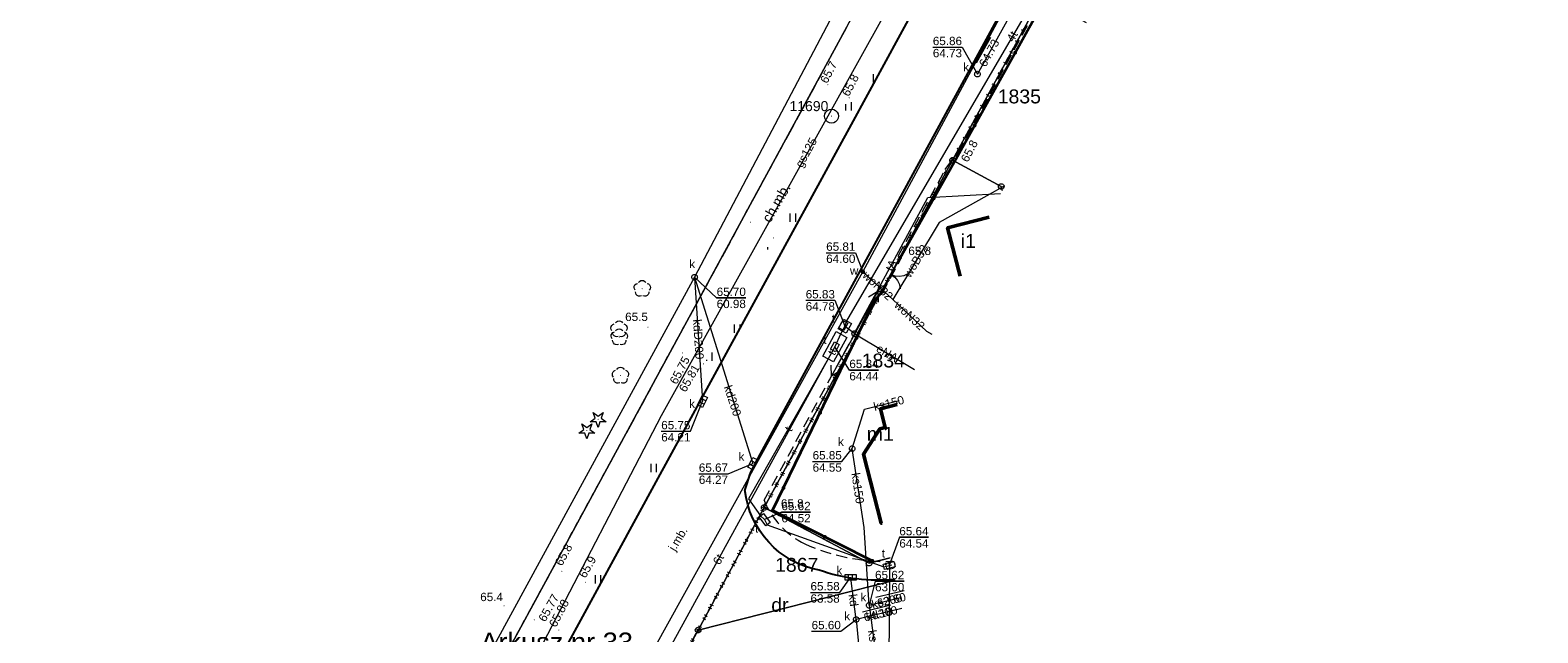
# Model space of a CAD drawing. Extents: x 6420891 to 6421372, y 5789686 to 5790696.
# Tile 17 of 48: x 6421062 to 6421197, y 5790083 to 5790137. Entities that reach past the tile are written whole.
import ezdxf
from ezdxf.enums import TextEntityAlignment as Align

# ---------------------------------------------------------------- set-up
doc = ezdxf.new("R2010")
doc.units = 0
doc.header["$PDSIZE"] = 0.75
for name, pattern in [('KROPK2', [2, 0, -2]), ('PRZER1-1', [2, 1, -1]), ('PRZER2-1', [3, 2, -1]), ('PRZER3-1', [4, 3, -1])]:
    doc.linetypes.add(name, pattern=pattern)
doc.layers.get('0').update_dxf_attribs({"linetype": 'CONTINUOUS', "lineweight": 13})
for name, color, linetype, lineweight in [('GEPPGD', 7, 'CONTINUOUS', 18), ('GESBZO', 7, 'CONTINUOUS', 50), ('GESBZO_O', 7, 'CONTINUOUS', 50), ('GESDZI', 7, 'CONTINUOUS', 18), ('GESDZI_O', 7, 'CONTINUOUS', 18), ('GESJAE', 7, 'KROPK2', 50), ('GESJAE_O', 7, 'KROPK2', 50), ('GSLKBR', 7, 'CONTINUOUS', 18), ('GSLKOC', 7, 'PRZER2-1', 18), ('GSLKOG', 7, 'CONTINUOUS', 35), ('GSLKRW', 7, 'CONTINUOUS', 25), ('GSPPS3_O', 7, 'CONTINUOUS', 18), ('GSPWPN', 7, 'CONTINUOUS', 13), ('GSPWPN_O', 7, 'CONTINUOUS', 13), ('GSPWPS', 7, 'CONTINUOUS', 13), ('GSPWPS_O', 7, 'CONTINUOUS', 13), ('GSSKOA', 7, 'PRZER3-1', 18), ('GSSKOA_O', 7, 'PRZER3-1', 18), ('GSSKOD', 7, 'PRZER2-1', 18), ('GSSUTR', 7, 'PRZER2-1', 18), ('GTGTXT', 7, 'CONTINUOUS', 18), ('GTGTXT_O', 7, 'CONTINUOUS', 18), ('GUSIKP', 7, 'CONTINUOUS', 18)]:
    doc.layers.add(name, color=color, linetype=linetype, lineweight=lineweight)
for name, color, linetype, lineweight, true_color in [('GESKKL', 7, 'PRZER3-1', 18, 0x24bc24), ('GESUZY', 7, 'PRZER1-1', 18, 0x008000), ('GESUZY_O', 7, 'PRZER1-1', 18, 0x008000), ('GSPPS3', 7, 'CONTINUOUS', 18, 0x0a0909), ('GSPRDI', 7, 'CONTINUOUS', 18, 0x008000), ('GSPRDL', 7, 'CONTINUOUS', 18, 0x008000), ('GULENN', 1, 'CONTINUOUS', 18, 0xff0000), ('GULENN_O', 1, 'CONTINUOUS', 18, 0xff0000), ('GULGSP', 7, 'CONTINUOUS', 18, 0xbfbf00), ('GULGSP_O', 7, 'CONTINUOUS', 18, 0xbfbf00), ('GULKDP', 7, 'CONTINUOUS', 18, 0x803300), ('GULKDP_O', 7, 'CONTINUOUS', 18, 0x803300), ('GULKSP', 7, 'CONTINUOUS', 18, 0x803300), ('GULKSP_O', 7, 'CONTINUOUS', 18, 0x803300), ('GULTPR', 7, 'CONTINUOUS', 18, 0xff9100), ('GULTPR_O', 7, 'CONTINUOUS', 18, 0xff9100), ('GULWOP', 5, 'CONTINUOUS', 18, 0x0000ff), ('GULWOP_O', 5, 'CONTINUOUS', 18, 0x0000ff), ('GUPIBH', 7, 'CONTINUOUS', 5, 0x0a0909), ('GUPIBH_O', 7, 'CONTINUOUS', 5, 0x0a0909), ('GUPISL', 7, 'CONTINUOUS', 18, 0x0a0909), ('GUPKKS', 7, 'CONTINUOUS', 18, 0x803300), ('GUPKKS_O', 7, 'CONTINUOUS', 18, 0x0a0909), ('GUPKSD', 7, 'CONTINUOUS', 18, 0x803300), ('GUPKSD_O', 7, 'CONTINUOUS', 18, 0x803300), ('GUPKSH', 7, 'CONTINUOUS', 5, 0x803300), ('GUPKSH_O', 7, 'CONTINUOUS', 5, 0x803300), ('GUPTSD', 7, 'CONTINUOUS', 18, 0xff9100), ('GUPTSD_O', 7, 'CONTINUOUS', 18, 0xff9100), ('GUPTSH', 7, 'CONTINUOUS', 5, 0xff9100), ('GUPTSH_O', 7, 'CONTINUOUS', 5, 0xff9100), ('GUPTWZ', 7, 'CONTINUOUS', 18, 0x0a0909), ('GUPTWZ_O', 7, 'CONTINUOUS', 18, 0x0a0909), ('GUPWSH', 5, 'CONTINUOUS', 5, 0x0000ff), ('GUPWSH_O', 5, 'CONTINUOUS', 5, 0x0000ff), ('GUPWZA', 5, 'CONTINUOUS', 18, 0x0000ff), ('GUPWZA_O', 5, 'CONTINUOUS', 18, 0x0000ff)]:
    doc.layers.add(name, color=color, linetype=linetype, lineweight=lineweight, true_color=true_color)
doc.styles.add('GEO-INFO', font='Arial')

# ---------------------------------------------------------------- blocks, each defined once
blk = doc.blocks.new('SUPE04_1')
at = {"color": 0}
for points in [[(0, 0), (10, 0)], [(6.982163, 1), (8.714214, 0), (6.982163, -1)]]:
    blk.add_lwpolyline(points, dxfattribs=at)
blk = doc.blocks.new('OKRAG_PELNY')
at = {"color": 0}
blk.add_lwpolyline([(0, 0.5), (0.12941, 0.482963), (0.25, 0.433013), (0.353553, 0.353553), (0.433013, 0.25), (0.482963, 0.12941), (0.5, 0), (0.482963, -0.12941), (0.433013, -0.25), (0.353553, -0.353553), (0.25, -0.433013), (0.12941, -0.482963), (0, -0.5), (-0.12941, -0.482963), (-0.25, -0.433013), (-0.353553, -0.353553), (-0.433013, -0.25), (-0.482963, -0.12941), (-0.5, 0), (-0.482963, 0.12941), (-0.433013, 0.25), (-0.353553, 0.353553), (-0.25, 0.433013), (-0.12941, 0.482963)], close=True, dxfattribs=at)
blk = doc.blocks.new('KOLO')
blk.add_hatch(color=0).paths.add_polyline_path([(-0.5, 0), (-0.482963, -0.12941), (-0.433013, -0.25), (-0.353553, -0.353553), (-0.25, -0.433013), (-0.12941, -0.482963), (0, -0.5), (0.12941, -0.482963), (0.25, -0.433013), (0.353553, -0.353553), (0.433013, -0.25), (0.482963, -0.12941), (0.5, 0), (0.482963, 0.12941), (0.433013, 0.25), (0.353553, 0.353553), (0.25, 0.433013), (0.12941, 0.482963), (0, 0.5), (-0.12941, 0.482963), (-0.25, 0.433013), (-0.353553, 0.353553), (-0.433013, 0.25), (-0.482963, 0.12941)])
blk = doc.blocks.new('SUUS05')
at = {"color": 0}
blk.add_lwpolyline([(0.5, -0.25), (-0.5, -0.25), (-0.5, 0.25), (0.5, 0.25)], close=True, dxfattribs=at)
for points in [[(-0.175, -0.25), (-0.175, 0.25)], [(0.175, -0.25), (0.175, 0.25)]]:
    blk.add_lwpolyline(points, dxfattribs=at)
blk = doc.blocks.new('PROSTOKAT1_5-1_PELNY')
at = {"color": 0}
blk.add_lwpolyline([(0.75, -0.5), (-0.75, -0.5), (-0.75, 0.5), (0.75, 0.5)], close=True, dxfattribs=at)
blk = doc.blocks.new('PROSTOKAT2-1_PELNY')
at = {"color": 0}
blk.add_lwpolyline([(1, 0.5), (1, -0.5), (-1, -0.5), (-1, 0.5)], close=True, dxfattribs=at)
blk = doc.blocks.new('SPDLP')
blk.add_hatch(color=0).paths.add_polyline_path([(0, -0.09), (0.027812, -0.085595), (0.052901, -0.072812), (0.072812, -0.052901), (0.085595, -0.027812), (0.09, 0), (0.085595, 0.027812), (0.072812, 0.052901), (0.052901, 0.072812), (0.027812, 0.085595), (0, 0.09), (-0.027812, 0.085595), (-0.052901, 0.072812), (-0.072812, 0.052901), (-0.085595, 0.027812), (-0.09, 0), (-0.085595, -0.027812), (-0.072812, -0.052901), (-0.052901, -0.072812), (-0.027812, -0.085595)])
at = {"color": 0}
for points in [[(-1.271938, -0.268652), (-1.40916, -0.048001), (-1.462858, 0.20623), (-1.426585, 0.463525), (-1.304695, 0.693003), (-1.11182, 0.867117), (-0.871109, 0.964971)], [(-0.648554, 1.126667), (-0.481106, 1.325358), (-0.255912, 1.454989), (0, 1.5), (0.255912, 1.454989), (0.481106, 1.325358), (0.648554, 1.126667)], [(0.871109, 0.964971), (1.11182, 0.867117), (1.304695, 0.693003), (1.426585, 0.463525), (1.462858, 0.20623), (1.40916, -0.048001), (1.271938, -0.268652)], [(-0.137547, -1.292703), (-0.389802, -1.355024), (-0.648184, -1.327532), (-0.881678, -1.213525), (-1.062258, -1.026689), (-1.168249, -0.78945), (-1.186929, -0.530282)], [(1.186929, -0.530282), (1.168249, -0.78945), (1.062258, -1.026689), (0.881678, -1.213525), (0.648184, -1.327532), (0.389802, -1.355024), (0.137547, -1.292703)]]:
    blk.add_lwpolyline(points, dxfattribs=at)
blk = doc.blocks.new('SPDIP')
blk.add_hatch(color=0).paths.add_polyline_path([(0, -0.09), (0.027812, -0.085595), (0.052901, -0.072812), (0.072812, -0.052901), (0.085595, -0.027812), (0.09, 0), (0.085595, 0.027812), (0.072812, 0.052901), (0.052901, 0.072812), (0.027812, 0.085595), (0, 0.09), (-0.027812, 0.085595), (-0.052901, 0.072812), (-0.072812, 0.052901), (-0.085595, 0.027812), (-0.09, 0), (-0.085595, -0.027812), (-0.072812, -0.052901), (-0.052901, -0.072812), (-0.027812, -0.085595)])
at = {"color": 0}
blk.add_lwpolyline([(0.544942, 0.177062), (1.426676, -0.463555), (0.336792, -0.463555), (0, -1.500096), (-0.336792, -0.463555), (-1.426676, -0.463555), (-0.544942, 0.177062), (-0.881734, 1.213603), (0, 0.572986), (0.881734, 1.213603)], close=True, dxfattribs=at)
blk = doc.blocks.new('SOPS2')
blk.add_hatch(color=0).paths.add_polyline_path([(0, -0.018), (0.005562, -0.017119), (0.01058, -0.014562), (0.014562, -0.01058), (0.017119, -0.005562), (0.018, 0), (0.017119, 0.005562), (0.014562, 0.01058), (0.01058, 0.014562), (0.005562, 0.017119), (0, 0.018), (-0.005562, 0.017119), (-0.01058, 0.014562), (-0.014562, 0.01058), (-0.017119, 0.005562), (-0.018, 0), (-0.017119, -0.005562), (-0.014562, -0.01058), (-0.01058, -0.014562), (-0.005562, -0.017119)])
at = {"color": 0}
blk.add_lwpolyline([(0, 0.25), (0.077254, 0.237764), (0.146946, 0.202254), (0.202254, 0.146946), (0.237764, 0.077254), (0.25, 0), (0.237764, -0.077254), (0.202254, -0.146946), (0.146946, -0.202254), (0.077254, -0.237764), (0, -0.25), (-0.077254, -0.237764), (-0.146946, -0.202254), (-0.202254, -0.146946), (-0.237764, -0.077254), (-0.25, 0), (-0.237764, 0.077254), (-0.202254, 0.146946), (-0.146946, 0.202254), (-0.077254, 0.237764)], close=True, dxfattribs=at)
blk = doc.blocks.new('POINT')
at = {"color": 0}
blk.add_point((0, 0), dxfattribs=at)
blk = doc.blocks.new('SLBRA')
at = {"color": 0}
for points in [[(1.732051, 1), (1.414214, 0.585786), (1, 0.267949), (0.517638, 0.068148), (0, 0)], [(0, 0), (0.517638, -0.068148), (1, -0.267949), (1.414214, -0.585786), (1.732051, -1)]]:
    blk.add_lwpolyline(points, dxfattribs=at)
blk = doc.blocks.new('EPPGS')
at = {"color": 0}
blk.add_lwpolyline([(0, 0.5), (0.154508, 0.475528), (0.293893, 0.404508), (0.404508, 0.293893), (0.475528, 0.154508), (0.5, 0), (0.475528, -0.154508), (0.404508, -0.293893), (0.293893, -0.404508), (0.154508, -0.475528), (0, -0.5), (-0.154508, -0.475528), (-0.293893, -0.404508), (-0.404508, -0.293893), (-0.475528, -0.154508), (-0.5, 0), (-0.475528, 0.154508), (-0.404508, 0.293893), (-0.293893, 0.404508), (-0.154508, 0.475528)], close=True, dxfattribs=at)

msp = doc.modelspace()

# ---------------------------------------------------------------- hatches: boundary and pattern name
at = {"layer": 'GSSUTR', "linetype": 'Continuous', "lineweight": 18}
h = msp.add_hatch(dxfattribs=at)
h.set_pattern_fill('PTTU04', color=256, scale=0.5, style=0)
h.set_pattern_definition([(90, (6420000, 5790000), (-2.5, 2.5), [0.75, -4.25]), (90, (6420000.5, 5790000), (-2.5, 2.5), [0.75, -4.25])])
h.paths.add_polyline_path([(6421195.33, 5790241.06), (6421187.24, 5790226.38), (6421166.8, 5790188.85), (6421162.31, 5790180.53), (6421151.84, 5790161.43), (6421135.31, 5790131.14), (6421111.63, 5790087.6), (6421112.79, 5790087.17), (6421117.94, 5790096.62), (6421135.48, 5790128.74), (6421161.89, 5790177.28), (6421179.4, 5790209.44), (6421195.82, 5790239.68), (6421195.96, 5790240.14)], flags=0)

# ---------------------------------------------------------------- linework, layer by layer
at = {"layer": 'GESBZO', "linetype": 'Continuous', "lineweight": 50, "elevation": 10.26}
for points in [[(6421145.27, 5790115.1), (6421144.14, 5790119.45), (6421147.88, 5790120.42)], [(6421138.26, 5790092.92), (6421138.19, 5790092.9), (6421136.58, 5790099.1), (6421138.05, 5790101.39), (6421138.54, 5790101.52), (6421138.12, 5790103.2), (6421139.62, 5790103.57)]]:
    msp.add_lwpolyline(points, dxfattribs=at)
at = {"layer": 'GESDZI', "linetype": 'Continuous', "lineweight": 18, "elevation": 10.3}
for points in [[(6421053.4, 5789987.08), (6421135.1, 5790137.51), (6421193, 5790245.04), (6421201.53, 5790260.88), (6421217.56, 5790290.64), (6421225.3, 5790305), (6421234.17, 5790321.47), (6421250.46, 5790351.69), (6421268.49, 5790385.14), (6421281.44, 5790412.05)], [(6421295.35, 5790400.45), (6421276.77, 5790366.77), (6421264.37, 5790344.29), (6421258.7, 5790334.02), (6421245.8, 5790310.62), (6421235.33, 5790291.65), (6421198.32, 5790224.6), (6421191.64, 5790212.27), (6421170.01, 5790172.38), (6421152.5, 5790140.1), (6421144.59, 5790125.52), (6421127.67, 5790094.32), (6421121.73, 5790083.31), (6421117.02, 5790074.68)], [(6421144.59, 5790125.52), (6421152.5, 5790140.1), (6421153.83, 5790139.39), (6421156.59, 5790137.9)], [(6421135.1, 5790137.51), (6421053.4, 5789987.08), (6420961.43, 5789816.96), (6420958.74, 5789821.5), (6420954.97, 5789827.87)], [(6421138.98, 5790089.8), (6421137.09, 5790089.32), (6421127.67, 5790094.32), (6421144.59, 5790125.52), (6421148.97, 5790123.17), (6421149.06, 5790122.82)], [(6421149.06, 5790122.82), (6421148.97, 5790123.17), (6421144.59, 5790125.52)], [(6421139.45, 5790087.8), (6421121.73, 5790083.31), (6421127.67, 5790094.32)], [(6421127.67, 5790094.32), (6421137.09, 5790089.32), (6421138.98, 5790089.8)], [(6421141.14, 5790080.47), (6421130.77, 5790077.98), (6421117.02, 5790074.68), (6421121.73, 5790083.31), (6421139.45, 5790087.8)]]:
    msp.add_lwpolyline(points, dxfattribs=at)
at = {"layer": 'GESJAE', "linetype": 'KROPK2', "lineweight": 50, "ltscale": 0.5, "elevation": 10.3}
for points in [[(6421072.2, 5789979.19), (6421068.88, 5789980.5), (6421065.35, 5789979.26), (6421069.45, 5789986.72), (6421070.65, 5789988.92), (6421077.54, 5790001.65), (6421086.48, 5790018.11), (6421117.02, 5790074.68), (6421121.73, 5790083.31), (6421127.67, 5790094.32), (6421144.59, 5790125.52), (6421152.5, 5790140.1), (6421170.01, 5790172.38), (6421191.64, 5790212.27), (6421198.32, 5790224.6), (6421235.33, 5790291.65), (6421245.8, 5790310.62), (6421258.7, 5790334.02), (6421264.37, 5790344.29), (6421276.77, 5790366.77), (6421295.35, 5790400.45)], [(6421295.35, 5790400.45), (6421276.77, 5790366.77), (6421264.37, 5790344.29), (6421258.7, 5790334.02), (6421245.8, 5790310.62), (6421235.33, 5790291.65), (6421198.32, 5790224.6), (6421191.64, 5790212.27), (6421170.01, 5790172.38), (6421152.5, 5790140.1), (6421144.59, 5790125.52), (6421127.67, 5790094.32), (6421121.73, 5790083.31), (6421117.02, 5790074.68)]]:
    msp.add_lwpolyline(points, dxfattribs=at)
at = {"layer": 'GESKKL', "linetype": 'PRZER3-1', "lineweight": 18, "ltscale": 0.5, "elevation": 10.16}
msp.add_lwpolyline([(6421135.1, 5790137.51), (6421053.4, 5789987.08), (6420961.43, 5789816.96), (6420958.74, 5789821.5), (6420954.97, 5789827.87)], dxfattribs=at)
at = {"layer": 'GESUZY', "linetype": 'PRZER1-1', "lineweight": 18, "ltscale": 0.5, "elevation": 10.18}
for points in [[(6421053.4, 5789987.08), (6421135.1, 5790137.51), (6421193, 5790245.04), (6421201.53, 5790260.88), (6421217.56, 5790290.64), (6421225.3, 5790305), (6421234.17, 5790321.47), (6421250.46, 5790351.69), (6421268.49, 5790385.14), (6421281.44, 5790412.05)], [(6421295.35, 5790400.45), (6421276.77, 5790366.77), (6421264.37, 5790344.29), (6421258.7, 5790334.02), (6421245.8, 5790310.62), (6421235.33, 5790291.65), (6421198.32, 5790224.6), (6421191.64, 5790212.27), (6421170.01, 5790172.38), (6421152.5, 5790140.1), (6421144.59, 5790125.52), (6421127.67, 5790094.32), (6421121.73, 5790083.31), (6421117.02, 5790074.68)], [(6421138.98, 5790089.8), (6421137.09, 5790089.32), (6421127.67, 5790094.32), (6421144.59, 5790125.52), (6421152.5, 5790140.1), (6421153.83, 5790139.39), (6421162.92, 5790155.81), (6421171.62, 5790171.54), (6421182, 5790190.79), (6421193.15, 5790211.46), (6421197.09, 5790209.34)], [(6421135.1, 5790137.51), (6421053.4, 5789987.08), (6420961.43, 5789816.96), (6420958.74, 5789821.5), (6420954.97, 5789827.87)], [(6421141.14, 5790080.47), (6421130.77, 5790077.98), (6421117.02, 5790074.68), (6421121.73, 5790083.31), (6421127.67, 5790094.32), (6421137.09, 5790089.32), (6421138.98, 5790089.8)]]:
    msp.add_lwpolyline(points, dxfattribs=at)
at = {"layer": 'GSLKBR', "linetype": 'Continuous', "lineweight": 18, "elevation": 10.18}
msp.add_lwpolyline([(6421138.3, 5790113.72), (6421139.87, 5790116.76)], dxfattribs=at)
at = {"layer": 'GSLKOC', "linetype": 'PRZER2-1', "lineweight": 18, "ltscale": 0.5, "elevation": 10.18}
msp.add_lwpolyline([(6421139.06, 5790089.47, -0.108198), (6421131.32, 5790091.05, -0.182134), (6421127.66, 5790094.98)], format="xyb", dxfattribs=at)
at = {"layer": 'GSLKOG', "linetype": 'Continuous', "lineweight": 35, "elevation": 10.18}
for points in [[(6421139.87, 5790116.76), (6421144.88, 5790125.61), (6421152.19, 5790138.73), (6421154.23, 5790139.18)], [(6421137.38, 5790089.53), (6421128.42, 5790094.06), (6421137.59, 5790112.91), (6421138.3, 5790113.72)]]:
    msp.add_lwpolyline(points, dxfattribs=at)
at = {"layer": 'GSLKRW', "linetype": 'Continuous', "lineweight": 25, "elevation": 10.18}
for points in [[(6421230.03, 5790283.3), (6421229.52, 5790283.47), (6421228.7, 5790283.57), (6421227.7, 5790283.22), (6421227.27, 5790282.72), (6421226.52, 5790281.35), (6421212.21, 5790255.02), (6421195.63, 5790224.52), (6421169.98, 5790177.46), (6421153.49, 5790147.21), (6421138.26, 5790119.24), (6421127.32, 5790099.14), (6421126.44, 5790097.51), (6421125.93, 5790095.94)], [(6421195.82, 5790239.68), (6421179.4, 5790209.44), (6421161.89, 5790177.28), (6421135.48, 5790128.74), (6421117.94, 5790096.62), (6421100.38, 5790064.4), (6421082.56, 5790031.74), (6421065.53, 5790000.47), (6421053.05, 5789977.59), (6421041.12, 5789955.61), (6421023.81, 5789923.78), (6421007.52, 5789893.64), (6420990.23, 5789861.75), (6420974.45, 5789832.6), (6420956.81, 5789800.07), (6420945.16, 5789778.57), (6420944.15, 5789776.96), (6420943.3, 5789775.21), (6420933.6, 5789757.81)]]:
    msp.add_lwpolyline(points, dxfattribs=at)
msp.add_lwpolyline([(6421139.44, 5790087.85, -0.110614), (6421132.6, 5790088.7, -0.332159), (6421125.94, 5790095.9)], format="xyb", dxfattribs=at)
at = {"layer": 'GSSKOA', "linetype": 'PRZER3-1', "lineweight": 18, "ltscale": 0.5, "elevation": 10.18}
for points in [[(6421287.89, 5790406.67), (6421285.61, 5790402.9), (6421271.55, 5790378.66), (6421255.57, 5790349.51), (6421237.08, 5790315.5), (6421218.82, 5790281.91), (6421205.78, 5790258.08), (6421195.82, 5790239.68), (6421179.4, 5790209.44), (6421161.89, 5790177.28), (6421135.48, 5790128.74), (6421117.94, 5790096.62), (6421100.38, 5790064.4)], [(6421125.93, 5790095.94), (6421126.44, 5790097.51), (6421127.32, 5790099.14), (6421138.26, 5790119.24), (6421153.49, 5790147.21), (6421169.98, 5790177.46), (6421195.63, 5790224.52), (6421212.21, 5790255.02), (6421226.52, 5790281.35), (6421227.27, 5790282.72), (6421235.23, 5790296.97), (6421236.2, 5790299.18), (6421255.89, 5790335.4), (6421269.15, 5790359.75), (6421278.45, 5790376.57), (6421291.47, 5790399.12), (6421293.33, 5790402.13)]]:
    msp.add_lwpolyline(points, dxfattribs=at)
at = {"layer": 'GSSKOD', "linetype": 'PRZER2-1', "lineweight": 18, "ltscale": 0.5, "elevation": 10.18}
for points in [[(6421233.16, 5790256.01), (6421223.41, 5790260.65), (6421218.75, 5790262.49), (6421228.55, 5790280.53), (6421230.03, 5790283.3), (6421229.52, 5790283.47), (6421228.7, 5790283.57), (6421227.7, 5790283.22), (6421227.27, 5790282.72), (6421226.52, 5790281.35), (6421212.21, 5790255.02), (6421195.63, 5790224.52), (6421169.98, 5790177.46), (6421153.49, 5790147.21), (6421138.26, 5790119.24), (6421127.32, 5790099.14), (6421126.44, 5790097.51), (6421125.93, 5790095.94)], [(6421127.66, 5790094.98), (6421137.89, 5790113.79), (6421138.29, 5790113.57), (6421139.98, 5790116.74), (6421139.69, 5790116.92), (6421143.94, 5790124.7), (6421145.09, 5790126.23), (6421151.94, 5790138.77)]]:
    msp.add_lwpolyline(points, dxfattribs=at)
at = {"layer": 'GULENN', "linetype": 'Continuous', "lineweight": 18, "elevation": 10.18}
msp.add_lwpolyline([(6421135.8, 5790109.94), (6421141.17, 5790106.73)], dxfattribs=at)
at = {"layer": 'GULGSP', "linetype": 'Continuous', "lineweight": 18, "elevation": 10.18}
msp.add_lwpolyline([(6421221.24, 5790290.34), (6421220.49, 5790289.08), (6421218.47, 5790284.81), (6421209.51, 5790268.59), (6421207.1, 5790263.82), (6421204.25, 5790259.49), (6421196.18, 5790245.38), (6421174.22, 5790202.94), (6421170.23, 5790195.43), (6421162.02, 5790182.56), (6421161.42, 5790181.62), (6421157.03, 5790173.51), (6421155.3, 5790170.25), (6421145.8, 5790151.98), (6421144.65, 5790149.77), (6421118.42, 5790102.57), (6421107.41, 5790081.4)], dxfattribs=at)
at = {"layer": 'GULKDP', "linetype": 'Continuous', "lineweight": 18, "elevation": 10.18}
for points in [[(6421178.93, 5790274.34), (6421179.94, 5790272.51), (6421180.08, 5790272.25), (6421188.84, 5790256.4), (6421193.5, 5790247.98), (6421169.7, 5790205.31), (6421145.13, 5790160.04), (6421121.42, 5790115.01), (6421098.08, 5790072.17)], [(6421121.42, 5790115.01), (6421122.14, 5790103.87)], [(6421121.42, 5790115.01), (6421126.64, 5790098.27)], [(6421135.94, 5790084.25), (6421135.47, 5790087.74), (6421135.43, 5790088.04)], [(6421140.04, 5790085.25), (6421136.43, 5790084.37), (6421135.94, 5790084.25)], [(6421135.94, 5790084.25), (6421136.29, 5790080.48), (6421136.32, 5790080.21)]]:
    msp.add_lwpolyline(points, dxfattribs=at)
at = {"layer": 'GULKSP', "linetype": 'Continuous', "lineweight": 18, "elevation": 10.18}
for points in [[(6421234.42, 5790281.22), (6421234.09, 5790280.84), (6421218.52, 5790263.36), (6421218.19, 5790262.99), (6421217.95, 5790262.55), (6421204.23, 5790237.7), (6421194.67, 5790220.38), (6421194.43, 5790219.94), (6421194.19, 5790219.5), (6421180.45, 5790194.19), (6421180.13, 5790193.58), (6421174.55, 5790183.33), (6421174.31, 5790182.89), (6421174.07, 5790182.46), (6421167.92, 5790171.36), (6421159.66, 5790156.44), (6421159.25, 5790155.71), (6421147.07, 5790133.71), (6421146.82, 5790133.27)], [(6421135.57, 5790099.61), (6421136.67, 5790103.15), (6421139.79, 5790103.93)], [(6421137.1, 5790085.53), (6421136.64, 5790092.51), (6421135.57, 5790099.61)], [(6421137.1, 5790085.53), (6421137.58, 5790085.65), (6421139.82, 5790086.19)], [(6421137.1, 5790085.53), (6421138.46, 5790075.39)]]:
    msp.add_lwpolyline(points, dxfattribs=at)
at = {"layer": 'GULTPR', "linetype": 'Continuous', "lineweight": 18, "elevation": 10.18}
for points in [[(6421229.8, 5790279.59), (6421229.33, 5790278.54), (6421210.36, 5790243.95), (6421210.21, 5790243.46), (6421209.93, 5790243.05), (6421209.47, 5790242.61), (6421208.77, 5790241.57), (6421208.2, 5790240.46), (6421175.19, 5790179.79), (6421174.4, 5790178.8), (6421173.87, 5790177.67), (6421135.06, 5790111.1), (6421134.91, 5790110.62), (6421134.67, 5790110.18), (6421134.53, 5790109.91), (6421134.02, 5790108.77)], [(6421134.91, 5790110.62), (6421135.77, 5790109.99), (6421142.38, 5790122.18), (6421148.91, 5790122.53)], [(6421134.02, 5790108.77), (6421133.43, 5790107.67)], [(6421133.43, 5790107.67), (6421113.67, 5790071.64)], [(6421133.43, 5790107.67), (6421126.27, 5790095.09), (6421127.33, 5790093.58), (6421127.71, 5790093.23), (6421127.93, 5790092.76), (6421138.41, 5790088.99), (6421138.9, 5790089.11)], [(6421113.67, 5790071.64), (6421115.15, 5790074.49), (6421138.47, 5790080.08), (6421138.95, 5790080.2), (6421138.89, 5790080.44), (6421138.96, 5790088.87), (6421138.9, 5790089.11)], [(6421138.9, 5790089.11), (6421139.13, 5790089.17)]]:
    msp.add_lwpolyline(points, dxfattribs=at)
at = {"layer": 'GULWOP', "linetype": 'Continuous', "lineweight": 18, "elevation": 10.18}
for points in [[(6421113.32, 5790073.59), (6421136.54, 5790115.5), (6421166.88, 5790171.89), (6421177.92, 5790190.59), (6421190.6, 5790213.68), (6421224.48, 5790275.95), (6421224.61, 5790276.59)], [(6421149.25, 5790123.22), (6421148.43, 5790122.75), (6421143.39, 5790119.94), (6421139.22, 5790113)], [(6421136.54, 5790115.5), (6421139.22, 5790113)], [(6421139.22, 5790113), (6421142.25, 5790110.16), (6421142.72, 5790109.89)]]:
    msp.add_lwpolyline(points, dxfattribs=at)
at = {"layer": 'GUPIBH_O', "linetype": 'Continuous', "lineweight": 9, "elevation": 10.8, "flags": 128}
for points in [[(6421131.4, 5790112.94), (6421134.02, 5790112.94), (6421134.91, 5790110.62)], [(6421131.4, 5790112.94), (6421134.02, 5790112.94)], [(6421137.94, 5790106.67), (6421135.32, 5790106.67), (6421134.02, 5790108.77)], [(6421135.32, 5790106.67), (6421137.94, 5790106.67)]]:
    msp.add_lwpolyline(points, dxfattribs=at)
at = {"layer": 'GUPKSH_O', "linetype": 'Continuous', "lineweight": 9, "elevation": 10.8, "flags": 128}
for points in [[(6421146.75, 5790134.28), (6421148.02, 5790136.58)], [(6421142.82, 5790135.7), (6421145.44, 5790135.7), (6421146.82, 5790133.27)], [(6421142.82, 5790135.7), (6421145.44, 5790135.7)], [(6421126.02, 5790113.16), (6421123.4, 5790113.16), (6421121.42, 5790115.01)], [(6421123.4, 5790113.16), (6421126.02, 5790113.16)], [(6421118.42, 5790101.18), (6421121.04, 5790101.18), (6421122.14, 5790103.87)], [(6421118.42, 5790101.18), (6421121.04, 5790101.18)], [(6421132.02, 5790098.46), (6421134.64, 5790098.46), (6421135.57, 5790099.61)], [(6421132.02, 5790098.46), (6421134.64, 5790098.46)], [(6421121.8, 5790097.36), (6421124.42, 5790097.36), (6421126.64, 5790098.27)], [(6421121.8, 5790097.36), (6421124.42, 5790097.36)], [(6421131.83, 5790086.69), (6421134.45, 5790086.69), (6421135.43, 5790088.04)], [(6421140.25, 5790087.71), (6421137.63, 5790087.71), (6421137.1, 5790085.53)], [(6421137.63, 5790087.71), (6421140.25, 5790087.71)], [(6421131.83, 5790086.69), (6421134.45, 5790086.69)], [(6421137.7, 5790086.25), (6421140.25, 5790086.87)], [(6421136.49, 5790084.96), (6421139.04, 5790085.57)], [(6421131.93, 5790083.21), (6421134.55, 5790083.21), (6421135.94, 5790084.25)], [(6421131.93, 5790083.21), (6421134.55, 5790083.21)]]:
    msp.add_lwpolyline(points, dxfattribs=at)
at = {"layer": 'GUPTSH_O', "linetype": 'Continuous', "lineweight": 9, "elevation": 10.8, "flags": 128}
for points in [[(6421131.84, 5790093.91), (6421129.22, 5790093.91), (6421127.71, 5790093.23)], [(6421129.22, 5790093.91), (6421131.84, 5790093.91)], [(6421142.44, 5790091.65), (6421139.81, 5790091.65), (6421138.9, 5790089.11)], [(6421139.81, 5790091.65), (6421142.44, 5790091.65)]]:
    msp.add_lwpolyline(points, dxfattribs=at)
at = {"layer": 'GUPWSH_O', "linetype": 'Continuous', "lineweight": 9, "elevation": 10.8, "flags": 128}
for points in [[(6421133.24, 5790117.22), (6421135.86, 5790117.22), (6421136.54, 5790115.5)], [(6421133.24, 5790117.22), (6421135.86, 5790117.22)]]:
    msp.add_lwpolyline(points, dxfattribs=at)
at = {"layer": 'GUSIKP', "linetype": 'Continuous', "lineweight": 18, "elevation": 10.22}
for points in [[(6421134.32, 5790110.37), (6421134.79, 5790111.25), (6421135.5, 5790110.87), (6421135.02, 5790109.99)], [(6421132.95, 5790107.93), (6421134.13, 5790110.13), (6421135.1, 5790109.61), (6421133.91, 5790107.41)]]:
    msp.add_lwpolyline(points, close=True, dxfattribs=at)

# ---------------------------------------------------------------- block references
at = {"layer": 'GEPPGD', "lineweight": 18, "xscale": 0.5, "yscale": 0.5}
for p in [(6421144.59, 5790125.52, 10.32), (6421148.97, 5790123.17, 10.32), (6421127.67, 5790094.32, 10.32), (6421137.09, 5790089.32, 10.32), (6421121.73, 5790083.31, 10.32)]:
    msp.add_blockref('EPPGS', p, dxfattribs=at)
at = {"layer": 'GSLKBR', "lineweight": 18, "xscale": 0.7499999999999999, "yscale": 0.7499999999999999, "rotation": 332.6860270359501}
msp.add_blockref('SLBRA', (6421139.08, 5790115.24, 10.18), dxfattribs=at)
at = {"layer": 'GSLKOG', "lineweight": 35, "xscale": 0.35, "yscale": 0.35}
for p in [(6421150.22, 5790135.19, 10.18), (6421146.57, 5790128.64, 10.18), (6421142.89, 5790122.1, 10.18), (6421139.87, 5790116.76, 10.18), (6421138.3, 5790113.72, 10.18), (6421135.97, 5790109.57, 10.18), (6421132.69, 5790102.83, 10.18), (6421129.4, 5790096.08, 10.18), (6421133.11, 5790091.69, 10.18), (6421137.38, 5790089.53, 10.18)]:
    msp.add_blockref('KOLO', p, dxfattribs=at)
at = {"layer": 'GSPPS3', "lineweight": 18, "xscale": 2.5, "yscale": 2.5}
msp.add_blockref('SOPS2', (6421133.72, 5790129.49, 10.36), dxfattribs=at)
at = {"layer": 'GSPRDI', "lineweight": 18, "xscale": 0.5, "yscale": 0.5}
for p in [(6421112.75, 5790102.25, 10.12), (6421111.74, 5790101.23, 10.12)]:
    msp.add_blockref('SPDIP', p, dxfattribs=at)
at = {"layer": 'GSPRDL', "lineweight": 18, "xscale": 0.5, "yscale": 0.5}
for p in [(6421116.71, 5790113.98, 10.12), (6421114.63, 5790110.34, 10.12), (6421114.65, 5790109.62, 10.12), (6421114.76, 5790106.17, 10.12)]:
    msp.add_blockref('SPDLP', p, dxfattribs=at)
at = {"layer": 'GSPWPN', "lineweight": 13, "xscale": 0.09, "yscale": 0.09}
for p in [(6421133.39, 5790132.31, 10.2), (6421135.31, 5790131.14, 10.2), (6421144.88, 5790125.61, 10.2), (6421126.45, 5790119.96, 10.2), (6421139.87, 5790116.76, 10.2), (6421117.23, 5790110.52, 10.2), (6421128.42, 5790094.06, 10.2), (6421109.5, 5790088.59, 10.2), (6421111.63, 5790087.6, 10.2), (6421104.3, 5790085.48, 10.2)]:
    msp.add_blockref('KOLO', p, dxfattribs=at)
at = {"layer": 'GSPWPS', "lineweight": 13, "xscale": 0.09, "yscale": 0.09}
for p in [(6421128.51, 5790118.54, 10.2), (6421120.33, 5790108.21, 10.2), (6421122.22, 5790107.23, 10.2), (6421107.02, 5790084.23, 10.2), (6421109.22, 5790083.31, 10.2)]:
    msp.add_blockref('KOLO', p, dxfattribs=at)
at = {"layer": 'GTGTXT', "lineweight": 18}
msp.add_blockref('POINT', (6421129.06, 5790121.85, 10.02), dxfattribs=at)
at = {"layer": 'GULENN', "lineweight": 18}
for xscale, yscale, rotation in [(0.5, 0.5, 61.38954033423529), (0.4999999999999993, 0.4999999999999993, 241.2546745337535)]:
    msp.add_blockref('SUPE04_1', (6421135.8, 5790109.94, 10.18), dxfattribs=dict(at, xscale=xscale, yscale=yscale, rotation=rotation))
at = {"layer": 'GUPIBH', "lineweight": 5, "xscale": 0.09, "yscale": 0.09}
for p in [(6421134.91, 5790110.62, 10.24), (6421134.02, 5790108.77, 10.24)]:
    msp.add_blockref('KOLO', p, dxfattribs=at)
at = {"layer": 'GUPISL', "lineweight": 18, "xscale": 0.5, "yscale": 0.5}
msp.add_blockref('OKRAG_PELNY', (6421135.8, 5790109.94, 10.24), dxfattribs=at)
at = {"layer": 'GUPKKS', "lineweight": 18}
for p, rotation in [((6421122.14, 5790103.87, 10.24), 243.1881103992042), ((6421126.64, 5790098.27, 10.24), 243.931207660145)]:
    msp.add_blockref('SUUS05', p, dxfattribs=dict(at, rotation=rotation))
msp.add_blockref('SUUS05', (6421135.43, 5790088.04, 10.24), dxfattribs=at)
at = {"layer": 'GUPKSD', "lineweight": 18, "xscale": 0.5, "yscale": 0.5}
for p in [(6421146.82, 5790133.27, 10.24), (6421121.42, 5790115.01, 10.24), (6421135.57, 5790099.61, 10.24), (6421137.1, 5790085.53, 10.24), (6421135.94, 5790084.25, 10.24)]:
    msp.add_blockref('OKRAG_PELNY', p, dxfattribs=at)
at = {"layer": 'GUPKSH', "lineweight": 5, "xscale": 0.09, "yscale": 0.09}
for p in [(6421147.07, 5790133.71, 10.24), (6421146.82, 5790133.27, 10.24), (6421121.42, 5790115.01, 10.24), (6421122.14, 5790103.87, 10.24), (6421135.57, 5790099.61, 10.24), (6421126.64, 5790098.27, 10.24), (6421135.43, 5790088.04, 10.24), (6421135.47, 5790087.74, 10.24), (6421137.1, 5790085.53, 10.24), (6421137.58, 5790085.65, 10.24), (6421135.94, 5790084.25, 10.24), (6421136.43, 5790084.37, 10.24)]:
    msp.add_blockref('KOLO', p, dxfattribs=at)
at = {"layer": 'GUPTSD', "lineweight": 18}
for p, xscale, yscale, rotation in [((6421127.71, 5790093.23, 10.24), 0.5, 0.5, 307.0990954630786), ((6421138.9, 5790089.11, 10.24), 0.4999999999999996, 0.4999999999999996, 14.17552851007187)]:
    msp.add_blockref('PROSTOKAT2-1_PELNY', p, dxfattribs=dict(at, xscale=xscale, yscale=yscale, rotation=rotation))
at = {"layer": 'GUPTSH', "lineweight": 5, "xscale": 0.09, "yscale": 0.09}
for p in [(6421135.06, 5790111.1, 10.24), (6421134.53, 5790109.91, 10.24), (6421134.67, 5790110.18, 10.24), (6421133.43, 5790107.67, 10.24), (6421127.33, 5790093.58, 10.24), (6421127.71, 5790093.23, 10.24), (6421127.93, 5790092.76, 10.24), (6421138.41, 5790088.99, 10.24), (6421138.9, 5790089.11, 10.24), (6421138.96, 5790088.87, 10.24)]:
    msp.add_blockref('KOLO', p, dxfattribs=at)
at = {"layer": 'GUPTWZ', "lineweight": 18, "xscale": 0.5, "yscale": 0.5}
for p, rotation in [((6421134.78, 5790110.69, 10.25), 241.4862048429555), ((6421134.02, 5790108.77, 10.25), 241.6155959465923)]:
    msp.add_blockref('PROSTOKAT1_5-1_PELNY', p, dxfattribs=dict(at, rotation=rotation))
at = {"layer": 'GUPWSH', "lineweight": 5, "xscale": 0.09, "yscale": 0.09}
msp.add_blockref('KOLO', (6421136.54, 5790115.5, 10.24), dxfattribs=at)
at = {"layer": 'GUPWZA', "lineweight": 5, "xscale": 0.4, "yscale": 0.4}
msp.add_blockref('KOLO', (6421136.54, 5790115.5, 10.24), dxfattribs=at)

# ---------------------------------------------------------------- texts
at = {"layer": 'GESBZO_O', "linetype": 'Continuous', "lineweight": 0, "style": 'GEO-INFO'}
for s, p in [('i1', (6421146.01, 5790118.27, 10.8)), ('m1', (6421138.1, 5790100.94, 10.8))]:
    msp.add_text(s, height=1.25, dxfattribs=at).set_placement(p, align=Align.MIDDLE_CENTER)
at = {"layer": 'GESDZI_O', "linetype": 'Continuous', "lineweight": 0, "style": 'GEO-INFO'}
for s, p in [('1835', (6421150.59, 5790131.26, 10.8)), ('1834', (6421138.37, 5790107.53, 10.8)), ('1867', (6421130.59, 5790089.17, 10.8))]:
    msp.add_text(s, height=1.25, dxfattribs=at).set_placement(p, align=Align.MIDDLE_CENTER)
at = {"layer": 'GESJAE_O', "linetype": 'Continuous', "lineweight": 0, "style": 'GEO-INFO'}
msp.add_text('Arkusz nr 33', height=1.75, dxfattribs=at).set_placement((6421109.02, 5790082.21, 10.8), align=Align.MIDDLE_CENTER)
at = {"layer": 'GESUZY_O', "linetype": 'Continuous', "lineweight": 0, "style": 'GEO-INFO'}
msp.add_text('dr', height=1.25, dxfattribs=at).set_placement((6421129.08, 5790085.57, 10.8), align=Align.MIDDLE_CENTER)
at = {"layer": 'GSPPS3_O', "linetype": 'Continuous', "lineweight": 0, "style": 'GEO-INFO'}
msp.add_text('11690', height=0.9, dxfattribs=at).set_placement((6421129.94, 5790130.39, 10.8), align=Align.MIDDLE_LEFT)
at = {"layer": 'GSPWPN_O', "linetype": 'Continuous', "lineweight": 0, "style": 'GEO-INFO'}
for s, rotation, p in [('65.7', 62.6195, (6421133.32, 5790132.36, 10.8)), ('65.8', 62.6195, (6421135.27, 5790131.19, 10.8)), ('65.8', 62.6195, (6421145.96, 5790125.28, 10.8)), ('65.5', 360, (6421115.18, 5790111.08, 10.8)), ('65.8', 60.9972, (6421109.49, 5790089, 10.8)), ('65.9', 60.2956, (6421111.61, 5790087.91, 10.8)), ('65.4', 360, (6421102.16, 5790085.91, 10.8))]:
    msp.add_text(s, height=0.75, rotation=rotation, dxfattribs=at).set_placement(p)
for p in [(6421140.62, 5790117.01, 10.8), (6421129.17, 5790094.31, 10.8)]:
    msp.add_text('65.8', height=0.75, dxfattribs=at).set_placement(p)
at = {"layer": 'GSPWPS_O', "linetype": 'Continuous', "lineweight": 0, "style": 'GEO-INFO'}
for s, rotation, p in [('65.75', 62.243, (6421119.8, 5790105.32, 10.8)), ('65.81', 60.1032, (6421120.61, 5790104.62, 10.8)), ('65.77', 60.4722, (6421107.99, 5790083.98, 10.8)), ('65.88', 62.5745, (6421108.96, 5790083.49, 10.8))]:
    msp.add_text(s, height=0.75, rotation=rotation, dxfattribs=at).set_placement(p)
at = {"layer": 'GSSKOA_O', "linetype": 'Continuous', "lineweight": 0, "style": 'GEO-INFO'}
msp.add_text('j.mb.', height=0.75, rotation=59.0266, dxfattribs=at).set_placement((6421120, 5790091.46, 10.8), align=Align.MIDDLE)
at = {"layer": 'GTGTXT_O', "linetype": 'Continuous', "lineweight": 0, "style": 'GEO-INFO'}
msp.add_text('ch.mb.', height=0.9, rotation=59.9228, dxfattribs=at).set_placement((6421128.2, 5790119.84, 10.8))
at = {"layer": 'GULENN_O', "linetype": 'Continuous', "lineweight": 0, "style": 'GEO-INFO'}
msp.add_text('eNA', height=0.75, rotation=329.1254, dxfattribs=at).set_placement((6421138.72, 5790108.19, 10.8), align=Align.MIDDLE)
at = {"layer": 'GULGSP_O', "linetype": 'Continuous', "lineweight": 0, "style": 'GEO-INFO'}
msp.add_text('gs125', height=0.75, rotation=60.9427, dxfattribs=at).set_placement((6421131.53, 5790126.17, 10.8), align=Align.MIDDLE)
at = {"layer": 'GULKDP_O', "linetype": 'Continuous', "lineweight": 0, "style": 'GEO-INFO'}
for s, rotation, p in [('kdD200', 273.6932, (6421121.78, 5790109.44, 10.8)), ('kd200', 288.3712, (6421124.85, 5790103.92, 10.8)), ('kd', 277.6743, (6421135.71, 5790085.99, 10.8))]:
    msp.add_text(s, height=0.75, rotation=rotation, dxfattribs=at).set_placement(p, align=Align.MIDDLE)
msp.add_text('kd300', height=0.75, rotation=13.6548, dxfattribs=at).set_placement((6421138.23, 5790084.81, 10.8), align=Align.MIDDLE_CENTER)
at = {"layer": 'GULKSP_O', "linetype": 'Continuous', "lineweight": 0, "style": 'GEO-INFO'}
for s, rotation, p in [('ks150', 13.9545, (6421138.86, 5790103.7, 10.8)), ('ks150', 278.5449, (6421136.1, 5790096.06, 10.8)), ('ks160', 278.7093, (6421137.58, 5790081.93, 10.8))]:
    msp.add_text(s, height=0.75, rotation=rotation, dxfattribs=at).set_placement(p, align=Align.MIDDLE)
msp.add_text('ks200', height=0.75, rotation=13.6649, dxfattribs=at).set_placement((6421138.7, 5790085.92, 10.8), align=Align.MIDDLE_CENTER)
at = {"layer": 'GULTPR_O', "linetype": 'Continuous', "lineweight": 0, "style": 'GEO-INFO'}
for s, rotation, p in [('4t', 60.805, (6421149.95, 5790136.65, 10.8)), ('tA', 61.5288, (6421139.08, 5790116.08, 10.8)), ('t', 61.6156, (6421133.73, 5790108.22, 10.8)), ('t', 60.353, (6421129.85, 5790101.38, 10.8)), ('6t', 61.2616, (6421123.55, 5790089.66, 10.8))]:
    msp.add_text(s, height=0.75, rotation=rotation, dxfattribs=at).set_placement(p, align=Align.MIDDLE)
msp.add_text('tD', height=0.75, rotation=14.1755, dxfattribs=at).set_placement((6421139.01, 5790089.14, 10.8), align=Align.MIDDLE_CENTER)
at = {"layer": 'GULWOP_O', "linetype": 'Continuous', "lineweight": 0, "style": 'GEO-INFO'}
for s, rotation, p in [('woB32', 58.9998, (6421141.3, 5790116.47, 10.8)), ('woN32', 316.9631, (6421137.88, 5790114.25, 10.8))]:
    msp.add_text(s, height=0.75, rotation=rotation, dxfattribs=at).set_placement(p, align=Align.MIDDLE)
msp.add_text('woN32', height=0.75, rotation=316.9089, dxfattribs=at).set_placement((6421140.74, 5790111.58, 10.8), align=Align.MIDDLE_CENTER)
at = {"layer": 'GUPIBH_O', "linetype": 'Continuous', "lineweight": 0, "style": 'GEO-INFO'}
for s, p in [('65.83', (6421131.4, 5790113.11)), ('64.78', (6421131.4, 5790112.02)), ('65.84', (6421135.32, 5790106.85)), ('64.44', (6421135.32, 5790105.75))]:
    msp.add_text(s, height=0.75, rotation=360, dxfattribs=at).set_placement(p)
at = {"layer": 'GUPKKS_O', "linetype": 'Continuous', "lineweight": 0, "style": 'GEO-INFO'}
for p in [(6421121.45, 5790103.27, 10.8), (6421125.89, 5790098.52, 10.8), (6421134.68, 5790088.29, 10.8)]:
    msp.add_text('k', height=0.75, dxfattribs=at).set_placement(p, align=Align.RIGHT)
at = {"layer": 'GUPKSD_O', "linetype": 'Continuous', "lineweight": 0, "style": 'GEO-INFO'}
for p in [(6421146.07, 5790133.52, 10.8), (6421121.47, 5790115.83, 10.8), (6421134.82, 5790099.86, 10.8), (6421136.84, 5790085.88, 10.8), (6421135.39, 5790084.19, 10.8)]:
    msp.add_text('k', height=0.75, dxfattribs=at).set_placement(p, align=Align.RIGHT)
at = {"layer": 'GUPKSH_O', "linetype": 'Continuous', "lineweight": 0, "style": 'GEO-INFO'}
for s, p in [('65.86', (6421142.82, 5790135.87)), ('64.73', (6421142.82, 5790134.78)), ('65.70', (6421123.4, 5790113.33)), ('60.98', (6421123.4, 5790112.24)), ('65.75', (6421118.42, 5790101.35)), ('64.21', (6421118.42, 5790100.26)), ('65.85', (6421132.02, 5790098.64)), ('65.67', (6421121.8, 5790097.53)), ('64.27', (6421121.8, 5790096.44)), ('64.55', (6421132.02, 5790097.54)), ('65.58', (6421131.83, 5790086.87)), ('65.62', (6421137.63, 5790087.88)), ('63.60', (6421137.63, 5790086.79)), ('63.58', (6421131.83, 5790085.77)), ('65.60', (6421131.93, 5790083.38))]:
    msp.add_text(s, height=0.75, rotation=360, dxfattribs=at).set_placement(p)
for s, rotation, p in [('64.73', 61.0169, (6421147.24, 5790134.02)), ('63.60', 13.6649, (6421137.83, 5790085.71)), ('64.18', 13.6548, (6421136.62, 5790084.42))]:
    msp.add_text(s, height=0.75, rotation=rotation, dxfattribs=at).set_placement(p, align=Align.MIDDLE_LEFT)
at = {"layer": 'GUPTSD_O', "linetype": 'Continuous', "lineweight": 0, "style": 'GEO-INFO'}
for p in [(6421127.13, 5790092.07, 10.8), (6421138.52, 5790089.83, 10.8)]:
    msp.add_text('t', height=0.75, dxfattribs=at).set_placement(p, align=Align.RIGHT)
at = {"layer": 'GUPTSH_O', "linetype": 'Continuous', "lineweight": 0, "style": 'GEO-INFO'}
for s, p in [('65.62', (6421129.22, 5790094.08)), ('64.52', (6421129.22, 5790092.99)), ('65.64', (6421139.81, 5790091.82)), ('64.54', (6421139.81, 5790090.72))]:
    msp.add_text(s, height=0.75, rotation=360, dxfattribs=at).set_placement(p)
at = {"layer": 'GUPTWZ_O', "linetype": 'Continuous', "lineweight": 0, "style": 'GEO-INFO'}
for p in [(6421134.03, 5790110.94, 10.8), (6421133.27, 5790109.02, 10.8)]:
    msp.add_text('t', height=0.75, dxfattribs=at).set_placement(p, align=Align.RIGHT)
at = {"layer": 'GUPWSH_O', "linetype": 'Continuous', "lineweight": 0, "style": 'GEO-INFO'}
for s, p in [('65.81', (6421133.24, 5790117.39)), ('64.60', (6421133.24, 5790116.3))]:
    msp.add_text(s, height=0.75, rotation=360, dxfattribs=at).set_placement(p)
at = {"layer": 'GUPWZA_O', "linetype": 'Continuous', "lineweight": 0, "style": 'GEO-INFO'}
msp.add_text('w', height=0.75, dxfattribs=at).set_placement((6421136.13, 5790115.23, 10.8), align=Align.RIGHT)

doc.saveas('drawing.dxf')
